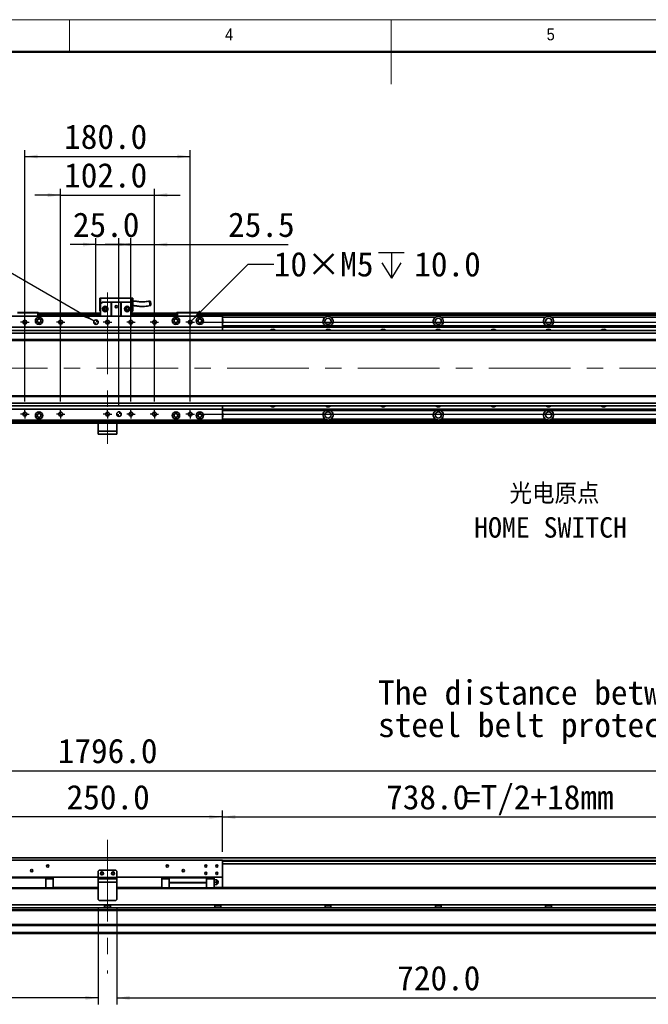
# Model space of a CAD drawing. Header units: millimetres. Extents: x 35 to 2905, y 35 to 2044.
# Tile 4 of 6: x 1066 to 1750, y 972 to 2044. Entities that reach past the tile are written whole.
import ezdxf

# ---------------------------------------------------------------- set-up
doc = ezdxf.new("R2010")
doc.units = ezdxf.units.MM
doc.header["$LTSCALE"] = 7
doc.linetypes.add('CENTERX2', pattern=[20.32, 12.7, -2.54, 2.54, -2.54])
doc.layers.add('黑色实线', color=7, linetype='Continuous')
doc.styles.add('SLDTEXTSTYLE1', font='Gothic.ttf', dxfattribs={"width": 0.913})
doc.styles.add('SLDTEXTSTYLE8', font='txt')
doc.styles.add('SLDTEXTSTYLE9', font='txt', dxfattribs={"bigfont": 'bigfont'})
doc.dimstyles.new('SLDDIMSTYLE0', dxfattribs={"dimtxt": 26.6, "dimasz": 14, "dimexe": 0, "dimexo": 0.0625, "dimgap": 6.65, "dimtad": 2, "dimdec": 1, "dimrnd": 1e-09, "dimzin": 4, "dimdsep": 46, "dimtxsty": 'SLDTEXTSTYLE8', "dimsah": 1, "dimcen": 0.09, "dimadec": 0, "dimazin": 1, "dimtfac": 1, "dimtdec": 1, "dimtmove": 0, "dimatfit": 0, "dimfxl": 0, "dimfrac": 2, "dimtolj": 1, "dimtzin": 12, "dimarcsym": 0})
doc.dimstyles.new('SLDDIMSTYLE1', dxfattribs={"dimtxt": 26.6, "dimasz": 14, "dimexe": 0, "dimexo": 0.0625, "dimgap": 6.65, "dimtad": 2, "dimdec": 1, "dimrnd": 1e-09, "dimzin": 12, "dimdsep": 46, "dimtxsty": 'SLDTEXTSTYLE8', "dimsah": 1, "dimcen": 0.09, "dimadec": 0, "dimazin": 3, "dimtfac": 1, "dimtdec": 1, "dimtmove": 0, "dimatfit": 0, "dimfxl": 0, "dimfrac": 2, "dimtolj": 1, "dimtzin": 12, "dimarcsym": 0})
doc.dimstyles.new('SLDDIMSTYLE3', dxfattribs={"dimtxt": 26.6, "dimasz": 14, "dimexe": 0, "dimexo": 0.0625, "dimgap": 6.65, "dimtad": 0, "dimtih": 1, "dimtoh": 1, "dimdec": 1, "dimrnd": 1e-09, "dimzin": 4, "dimdsep": 46, "dimtxsty": 'SLDTEXTSTYLE8', "dimsah": 1, "dimcen": 0, "dimadec": 0, "dimazin": 1, "dimtfac": 1, "dimtdec": 1, "dimtofl": 0, "dimtmove": 0, "dimatfit": 3, "dimfxl": 0, "dimfrac": 2, "dimtolj": 1, "dimtzin": 12, "dimarcsym": 0})
doc.dimstyles.new('SLDDIMSTYLE4', dxfattribs={"dimtxt": 26.6, "dimasz": 14, "dimexe": 0, "dimexo": 0.0625, "dimgap": 6.65, "dimtad": 0, "dimtih": 1, "dimtoh": 1, "dimdec": 1, "dimrnd": 1e-09, "dimzin": 12, "dimdsep": 46, "dimtxsty": 'SLDTEXTSTYLE8', "dimsah": 1, "dimcen": 0, "dimadec": 0, "dimazin": 3, "dimtfac": 1, "dimtdec": 1, "dimtofl": 0, "dimtmove": 0, "dimatfit": 3, "dimfxl": 0, "dimfrac": 2, "dimtolj": 1, "dimtzin": 12, "dimarcsym": 0})
doc.dimstyles.new('SLDDIMSTYLE5', dxfattribs={"dimtxt": 26.6, "dimasz": 14, "dimexe": 0, "dimexo": 0.0625, "dimgap": 6.65, "dimtad": 2, "dimdec": 1, "dimrnd": 1e-09, "dimzin": 4, "dimdsep": 46, "dimtxsty": 'SLDTEXTSTYLE8', "dimsah": 1, "dimcen": 0.09, "dimadec": 0, "dimazin": 1, "dimtfac": 1, "dimtdec": 1, "dimtofl": 0, "dimtmove": 0, "dimatfit": 3, "dimfxl": 0, "dimfrac": 2, "dimtolj": 1, "dimtzin": 12, "dimarcsym": 0})

# ---------------------------------------------------------------- blocks, each defined once
blk = doc.blocks.new('SW_NOTE_4')
at = {"layer": '黑色实线', "color": 0, "char_height": 26.6, "attachment_point": 1, "style": 'SLDTEXTSTYLE8'}
for s, insert in [('The distance between the load plate and the ', (-813.2, 48.9)), ('steel belt protection belt shall be greater than 4mm', (-813.2, 13.7))]:
    blk.add_mtext(s, dxfattribs=dict(at, insert=insert))
blk = doc.blocks.new('_D_7')
at = {"layer": '黑色实线'}
for p, q in [((2129.2, 1714.8), (2129.2, 1742.8)), ((1260.1, 1714.8), (2136.2, 1714.8)), ((2129.2, 1714.8), (2129.2, 1614.8)), ((1260.1, 1614.8), (2136.2, 1614.8)), ((2129.2, 1614.8), (2129.2, 1586.8))]:
    blk.add_line(p, q, dxfattribs=at)
for points in [[(2129.2, 1714.8), (2131.3, 1728.8), (2127.1, 1728.8)], [(2129.2, 1614.8), (2127.1, 1600.8), (2131.3, 1600.8)]]:
    blk.add_solid(points, dxfattribs=at)
at = {"layer": '黑色实线', "insert": (2094.3, 1619.8), "char_height": 26.6, "attachment_point": 1, "rotation": 90, "style": 'SLDTEXTSTYLE8'}
blk.add_mtext('100.0', dxfattribs=at)
blk = doc.blocks.new('SW_SYMBOL_HOLE_DEPTH')
at = {"layer": '黑色实线', "color": 0}
for p, q in [((0, 6125), (5600, 6125)), ((2800, 6125), (2800, 525)), ((700, 3885), (2800, 525)), ((4900, 3885), (2800, 525))]:
    blk.add_line(p, q, dxfattribs=at)
blk = doc.blocks.new('_D_8')
at = {"layer": '黑色实线'}
for p, q in [((1039.7, 1777.8), (1011.7, 1777.8)), ((1146.6, 1716), (1039.7, 1777.8))]:
    blk.add_line(p, q, dxfattribs=at)
blk.add_solid([(1146.6, 1716), (1135.5, 1724.9), (1133.4, 1721.2)], dxfattribs=at)
at = {"layer": '黑色实线', "xscale": 0.004985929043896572, "yscale": 0.004985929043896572, "zscale": 0.004985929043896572}
blk.add_blockref('SW_SYMBOL_HOLE_DEPTH', (926.4, 1760), dxfattribs=at)
at = {"layer": '黑色实线', "char_height": 26.6, "attachment_point": 1, "style": 'SLDTEXTSTYLE8'}
for s, insert in [('2×', (750.9, 1791)), ('%%c', (794.4, 1790.8)), ('5.0', (835.5, 1791)), ('H7', (881.8, 1791)), ('7.0', (965.3, 1791))]:
    blk.add_mtext(s, dxfattribs=dict(at, insert=insert))
blk = doc.blocks.new('_D_9')
at = {"layer": '黑色实线'}
for p, q in [((1252.7, 1716.3), (1314.2, 1777.8)), ((1314.2, 1777.8), (1342.2, 1777.8))]:
    blk.add_line(p, q, dxfattribs=at)
blk.add_solid([(1252.7, 1716.3), (1264.1, 1724.7), (1261.1, 1727.7)], dxfattribs=at)
at = {"layer": '黑色实线', "xscale": 0.004985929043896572, "yscale": 0.004985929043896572, "zscale": 0.004985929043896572}
blk.add_blockref('SW_SYMBOL_HOLE_DEPTH', (1456.2, 1760.2), dxfattribs=at)
at = {"layer": '黑色实线', "char_height": 26.6, "attachment_point": 1, "style": 'SLDTEXTSTYLE8'}
for s, insert in [('10×M5', (1342.2, 1791.2)), ('10.0', (1495.1, 1791.2))]:
    blk.add_mtext(s, dxfattribs=dict(at, insert=insert))
blk = doc.blocks.new('_D_10')
at = {"layer": '黑色实线'}
for p, q in [((1148.7, 1723.7), (1148.7, 1806.3)), ((1173.7, 1623.7), (1173.7, 1806.3)), ((1148.7, 1799.3), (1120.7, 1799.3)), ((1148.7, 1799.3), (1173.7, 1799.3)), ((1173.7, 1799.3), (1201.7, 1799.3))]:
    blk.add_line(p, q, dxfattribs=at)
for points in [[(1148.7, 1799.3), (1134.7, 1801.4), (1134.7, 1797.2)], [(1173.7, 1799.3), (1187.7, 1797.2), (1187.7, 1801.4)]]:
    blk.add_solid(points, dxfattribs=at)
at = {"layer": '黑色实线', "insert": (1123.6, 1834.2), "char_height": 26.6, "attachment_point": 1, "style": 'SLDTEXTSTYLE8'}
blk.add_mtext('25.0', dxfattribs=at)
blk = doc.blocks.new('_D_11')
at = {"layer": '黑色实线'}
for p, q in [((1110.2, 1628.3), (1110.2, 1860.1)), ((1212.2, 1628.3), (1212.2, 1860.1)), ((1110.2, 1853.1), (1082.2, 1853.1)), ((1110.2, 1853.1), (1212.2, 1853.1)), ((1212.2, 1853.1), (1240.2, 1853.1))]:
    blk.add_line(p, q, dxfattribs=at)
for points in [[(1110.2, 1853.1), (1096.2, 1855.2), (1096.2, 1851)], [(1212.2, 1853.1), (1226.2, 1851), (1226.2, 1855.2)]]:
    blk.add_solid(points, dxfattribs=at)
at = {"layer": '黑色实线', "insert": (1114, 1888), "char_height": 26.6, "attachment_point": 1, "style": 'SLDTEXTSTYLE8'}
blk.add_mtext('102.0', dxfattribs=at)
blk = doc.blocks.new('_D_12')
at = {"layer": '黑色实线'}
for p, q in [((1071.2, 1628.3), (1071.2, 1902.1)), ((1251.2, 1628.3), (1251.2, 1902.1)), ((1071.2, 1895.1), (1251.2, 1895.1))]:
    blk.add_line(p, q, dxfattribs=at)
for points in [[(1071.2, 1895.1), (1085.2, 1893), (1085.2, 1897.2)], [(1251.2, 1895.1), (1237.2, 1897.2), (1237.2, 1893)]]:
    blk.add_solid(points, dxfattribs=at)
at = {"layer": '黑色实线', "insert": (1114, 1930), "char_height": 26.6, "attachment_point": 1, "style": 'SLDTEXTSTYLE8'}
blk.add_mtext('180.0', dxfattribs=at)
blk = doc.blocks.new('_D_13')
at = {"layer": '黑色实线'}
for p, q in [((1186.7, 1628.3), (1186.7, 1806.3)), ((1212.2, 1628.3), (1212.2, 1806.3)), ((1186.7, 1799.3), (1158.7, 1799.3)), ((1186.7, 1799.3), (1212.2, 1799.3)), ((1212.2, 1799.3), (1358, 1799.3))]:
    blk.add_line(p, q, dxfattribs=at)
for points in [[(1186.7, 1799.3), (1172.7, 1801.4), (1172.7, 1797.2)], [(1212.2, 1799.3), (1226.2, 1797.2), (1226.2, 1801.4)]]:
    blk.add_solid(points, dxfattribs=at)
at = {"layer": '黑色实线', "insert": (1292.5, 1834.2), "char_height": 26.6, "attachment_point": 1, "style": 'SLDTEXTSTYLE8'}
blk.add_mtext('25.5', dxfattribs=at)
blk = doc.blocks.new('SW_NOTE_5')
at = {"layer": '黑色实线', "color": 0, "attachment_point": 2}
for s, insert, char_height, style in [('光电原点', (-116.5, 44), 22.23, 'SLDTEXTSTYLE9'), ('HOME SWITCH', (-120.8, 7.3), 22.225, 'SLDTEXTSTYLE8')]:
    blk.add_mtext(s, dxfattribs=dict(at, insert=insert, char_height=char_height, style=style))
blk = doc.blocks.new('SW_CENTERMARKSYMBOL_0')
at = {"layer": '黑色实线', "color": 0}
for p, q in [((-2.54, 0), (-4.64, 0)), ((0, 0), (-2.54, 0)), ((0, 2.54), (0, 4.64)), ((0, 0), (0, 2.54)), ((0, 0), (0, -2.54)), ((0, 0), (2.54, 0)), ((2.54, 0), (4.64, 0)), ((0, -2.54), (0, -4.64))]:
    blk.add_line(p, q, dxfattribs=at)
blk = doc.blocks.new('SW_CENTERMARKSYMBOL_1')
at = {"layer": '黑色实线', "color": 0}
for p, q in [((-2.54, 0), (-4.64, 0)), ((0, 0), (-2.54, 0)), ((0, 2.54), (0, 4.64)), ((0, 0), (0, 2.54)), ((0, 0), (0, -2.54)), ((0, 0), (2.54, 0)), ((2.54, 0), (4.64, 0)), ((0, -2.54), (0, -4.64))]:
    blk.add_line(p, q, dxfattribs=at)
blk = doc.blocks.new('SW_CENTERMARKSYMBOL_2')
at = {"layer": '黑色实线', "color": 0}
for p, q in [((-2.54, 0), (-4.64, 0)), ((0, 0), (-2.54, 0)), ((0, 2.54), (0, 4.64)), ((0, 0), (0, 2.54)), ((0, 0), (0, -2.54)), ((0, 0), (2.54, 0)), ((2.54, 0), (4.64, 0)), ((0, -2.54), (0, -4.64))]:
    blk.add_line(p, q, dxfattribs=at)
blk = doc.blocks.new('SW_CENTERMARKSYMBOL_3')
at = {"layer": '黑色实线', "color": 0}
for p, q in [((-2.54, 0), (-4.64, 0)), ((0, 0), (-2.54, 0)), ((0, 2.54), (0, 4.64)), ((0, 0), (0, 2.54)), ((0, 0), (0, -2.54)), ((0, 0), (2.54, 0)), ((2.54, 0), (4.64, 0)), ((0, -2.54), (0, -4.64))]:
    blk.add_line(p, q, dxfattribs=at)
blk = doc.blocks.new('SW_CENTERMARKSYMBOL_4')
at = {"layer": '黑色实线', "color": 0}
for p, q in [((-2.54, 0), (-4.64, 0)), ((0, 0), (-2.54, 0)), ((0, 2.54), (0, 4.64)), ((0, 0), (0, 2.54)), ((0, 0), (0, -2.54)), ((0, 0), (2.54, 0)), ((2.54, 0), (4.64, 0)), ((0, -2.54), (0, -4.64))]:
    blk.add_line(p, q, dxfattribs=at)
blk = doc.blocks.new('SW_CENTERMARKSYMBOL_5')
at = {"layer": '黑色实线', "color": 0}
for p, q in [((-2.54, 0), (-4.64, 0)), ((0, 0), (-2.54, 0)), ((0, 2.54), (0, 4.64)), ((0, 0), (0, 2.54)), ((0, 0), (0, -2.54)), ((0, 0), (2.54, 0)), ((2.54, 0), (4.64, 0)), ((0, -2.54), (0, -4.64))]:
    blk.add_line(p, q, dxfattribs=at)
blk = doc.blocks.new('SW_CENTERMARKSYMBOL_6')
at = {"layer": '黑色实线', "color": 0}
for p, q in [((-2.54, 0), (-4.64, 0)), ((0, 0), (-2.54, 0)), ((0, 2.54), (0, 4.64)), ((0, 0), (0, 2.54)), ((0, 0), (0, -2.54)), ((0, 0), (2.54, 0)), ((2.54, 0), (4.64, 0)), ((0, -2.54), (0, -4.64))]:
    blk.add_line(p, q, dxfattribs=at)
blk = doc.blocks.new('SW_CENTERMARKSYMBOL_7')
at = {"layer": '黑色实线', "color": 0}
for p, q in [((-2.54, 0), (-4.64, 0)), ((0, 0), (-2.54, 0)), ((0, 2.54), (0, 4.64)), ((0, 0), (0, 2.54)), ((0, 0), (0, -2.54)), ((0, 0), (2.54, 0)), ((2.54, 0), (4.64, 0)), ((0, -2.54), (0, -4.64))]:
    blk.add_line(p, q, dxfattribs=at)
blk = doc.blocks.new('SW_CENTERMARKSYMBOL_8')
at = {"layer": '黑色实线', "color": 0}
for p, q in [((-2.54, 0), (-4.64, 0)), ((0, 0), (-2.54, 0)), ((0, 2.54), (0, 4.64)), ((0, 0), (0, 2.54)), ((0, 0), (0, -2.54)), ((0, 0), (2.54, 0)), ((2.54, 0), (4.64, 0)), ((0, -2.54), (0, -4.64))]:
    blk.add_line(p, q, dxfattribs=at)
blk = doc.blocks.new('SW_CENTERMARKSYMBOL_9')
at = {"layer": '黑色实线', "color": 0}
for p, q in [((-2.54, 0), (-4.64, 0)), ((0, 0), (-2.54, 0)), ((0, 2.54), (0, 4.64)), ((0, 0), (0, 2.54)), ((0, 0), (0, -2.54)), ((0, 0), (2.54, 0)), ((2.54, 0), (4.64, 0)), ((0, -2.54), (0, -4.64))]:
    blk.add_line(p, q, dxfattribs=at)
blk = doc.blocks.new('SW_CENTERMARKSYMBOL_10')
at = {"layer": '黑色实线', "color": 0}
for p, q in [((-2.54, 0), (-4.64, 0)), ((0, 0), (-2.54, 0)), ((0, 2.54), (0, 4.64)), ((0, 0), (0, 2.54)), ((0, 0), (0, -2.54)), ((0, 0), (2.54, 0)), ((2.54, 0), (4.64, 0)), ((0, -2.54), (0, -4.64))]:
    blk.add_line(p, q, dxfattribs=at)
blk = doc.blocks.new('SW_CENTERMARKSYMBOL_11')
at = {"layer": '黑色实线', "color": 0}
for p, q in [((-2.54, 0), (-4.64, 0)), ((0, 0), (-2.54, 0)), ((0, 2.54), (0, 4.64)), ((0, 0), (0, 2.54)), ((0, 0), (0, -2.54)), ((0, 0), (2.54, 0)), ((2.54, 0), (4.64, 0)), ((0, -2.54), (0, -4.64))]:
    blk.add_line(p, q, dxfattribs=at)
blk = doc.blocks.new('SW_DOWELSYMBOL_0')
at = {"linetype": 'Continuous', "lineweight": 18}
h = blk.add_hatch(color=0, dxfattribs=at)
edge = h.paths.add_edge_path(flags=0)
edge.add_arc((0, 0), 2.5, 180, 270)
edge.add_line((0, -2.5), (0, 0))
edge.add_line((0, 0), (-2.5, 0))
h = blk.add_hatch(color=0, dxfattribs=at)
edge = h.paths.add_edge_path(flags=0)
edge.add_arc((0, 0), 2.5, 0, 90)
edge.add_line((0, 2.5), (0, 0))
edge.add_line((0, 0), (2.5, 0))
at = {"layer": '黑色实线', "color": 0}
blk.add_circle((0, 0), 2.5, dxfattribs=at)
blk = doc.blocks.new('SW_DOWELSYMBOL_1')
at = {"linetype": 'Continuous', "lineweight": 18}
h = blk.add_hatch(color=0, dxfattribs=at)
edge = h.paths.add_edge_path(flags=0)
edge.add_arc((0, 0), 2.5, 180, 270)
edge.add_line((0, -2.5), (0, 0))
edge.add_line((0, 0), (-2.5, 0))
h = blk.add_hatch(color=0, dxfattribs=at)
edge = h.paths.add_edge_path(flags=0)
edge.add_arc((0, 0), 2.5, 0, 90)
edge.add_line((0, 2.5), (0, 0))
edge.add_line((0, 0), (2.5, 0))
at = {"layer": '黑色实线', "color": 0}
blk.add_circle((0, 0), 2.5, dxfattribs=at)
blk = doc.blocks.new('_D_14')
at = {"layer": '黑色实线'}
for p, q in [((263.2, 1115.8), (263.2, 1233.6)), ((2059.2, 1115.8), (2059.2, 1233.6)), ((263.2, 1226.6), (2059.2, 1226.6))]:
    blk.add_line(p, q, dxfattribs=at)
for points in [[(263.2, 1226.6), (277.2, 1224.5), (277.2, 1228.7)], [(2059.2, 1226.6), (2045.2, 1228.7), (2045.2, 1224.5)]]:
    blk.add_solid(points, dxfattribs=at)
at = {"layer": '黑色实线', "insert": (1107.1, 1261.5), "char_height": 26.6, "attachment_point": 1, "style": 'SLDTEXTSTYLE8'}
blk.add_mtext('1796.0', dxfattribs=at)
blk = doc.blocks.new('_D_16')
at = {"layer": '黑色实线'}
for p, q in [((1036.2, 1138.3), (1036.2, 1183.3)), ((1286.2, 1138.3), (1286.2, 1183.3)), ((1286.2, 1176.3), (1036.2, 1176.3))]:
    blk.add_line(p, q, dxfattribs=at)
for points in [[(1036.2, 1176.3), (1050.2, 1174.2), (1050.2, 1178.4)], [(1286.2, 1176.3), (1272.2, 1178.4), (1272.2, 1174.2)]]:
    blk.add_solid(points, dxfattribs=at)
at = {"layer": '黑色实线', "insert": (1116.7, 1211.2), "char_height": 26.6, "attachment_point": 1, "style": 'SLDTEXTSTYLE8'}
blk.add_mtext('250.0', dxfattribs=at)
blk = doc.blocks.new('_D_17')
at = {"layer": '黑色实线'}
for p, q in [((1286.2, 1138.3), (1286.2, 1183.3)), ((2024.2, 1131.5), (2024.2, 1183.3)), ((1286.2, 1176.3), (2024.2, 1176.3))]:
    blk.add_line(p, q, dxfattribs=at)
for points in [[(1286.2, 1176.3), (1300.2, 1174.2), (1300.2, 1178.4)], [(2024.2, 1176.3), (2010.2, 1178.4), (2010.2, 1174.2)]]:
    blk.add_solid(points, dxfattribs=at)
at = {"layer": '黑色实线', "char_height": 26.6, "attachment_point": 1, "style": 'SLDTEXTSTYLE8'}
for s, insert in [('738.0', (1464.5, 1211.2)), ('=T/2+18mm', (1549.2, 1211.2))]:
    blk.add_mtext(s, dxfattribs=dict(at, insert=insert))
blk = doc.blocks.new('_D_18')
at = {"layer": '黑色实线'}
for p, q in [((1171.2, 1077.6), (1171.2, 972.4)), ((1891.2, 1069.8), (1891.2, 972.4)), ((1171.2, 979.4), (1891.2, 979.4))]:
    blk.add_line(p, q, dxfattribs=at)
for points in [[(1171.2, 979.4), (1185.2, 977.3), (1185.2, 981.5)], [(1891.2, 979.4), (1877.2, 981.5), (1877.2, 977.3)]]:
    blk.add_solid(points, dxfattribs=at)
at = {"layer": '黑色实线', "insert": (1476.5, 1014.3), "char_height": 26.6, "attachment_point": 1, "style": 'SLDTEXTSTYLE8'}
blk.add_mtext('720.0', dxfattribs=at)
blk = doc.blocks.new('_D_19')
at = {"layer": '黑色实线'}
for p, q in [((1151.2, 1077.6), (1151.2, 972.4)), ((431.2, 1069.8), (431.2, 972.4)), ((1151.2, 979.4), (431.2, 979.4))]:
    blk.add_line(p, q, dxfattribs=at)
for points in [[(431.2, 979.4), (445.2, 977.3), (445.2, 981.5)], [(1151.2, 979.4), (1137.2, 981.5), (1137.2, 977.3)]]:
    blk.add_solid(points, dxfattribs=at)
at = {"layer": '黑色实线', "insert": (729.7, 1014.3), "char_height": 26.6, "attachment_point": 1, "style": 'SLDTEXTSTYLE8'}
blk.add_mtext('720.0', dxfattribs=at)

msp = doc.modelspace()

# ---------------------------------------------------------------- linework, layer by layer
at = {"color": 7, "linetype": 'Continuous', "lineweight": 18}
for p, q in [((2905, 2044), (35, 2044)), ((1120, 2009), (1120, 2044)), ((1470, 2044), (1470, 1974)), ((70, 2009), (2870, 2009))]:
    msp.add_line(p, q, dxfattribs=at)
at = {"color": 7, "linetype": 'Continuous', "lineweight": 50}
msp.add_line((2870, 2009), (70, 2009), dxfattribs=at)
at = {"color": 7, "linetype": 'Continuous', "lineweight": 35}
for p, q in [((1152.73, 1741.09), (1153.73, 1741.09)), ((1152.73, 1741.09), (1152.73, 1726.69)), ((1153.73, 1734.69), (1153.73, 1741.09)), ((1153.73, 1741.09), (1187.73, 1741.09)), ((1155.73, 1736.69), (1153.73, 1734.69)), ((1155.73, 1736.69), (1165.23, 1736.69)), ((1165.23, 1721.29), (1165.23, 1736.69)), ((1165.23, 1736.69), (1165.73, 1736.69)), ((1165.73, 1736.69), (1165.73, 1721.29)), ((1175.73, 1736.69), (1165.73, 1736.69)), ((1175.73, 1721.29), (1175.73, 1736.69)), ((1175.73, 1736.69), (1176.23, 1736.69)), ((1176.23, 1736.69), (1176.23, 1721.29)), ((1176.23, 1736.69), (1185.73, 1736.69)), ((1187.73, 1734.69), (1185.73, 1736.69)), ((1187.73, 1741.09), (1188.73, 1741.09)), ((1187.73, 1741.09), (1187.73, 1734.69)), ((1188.73, 1726.69), (1188.73, 1741.09)), ((1063.35, 1725.29), (1085.1, 1725.29)), ((1085.23, 1724.99), (1085.1, 1725.29)), ((1085.1, 1725.29), (1085.93, 1725.29)), ((1085.93, 1725.29), (1086.23, 1724.99)), ((1152.73, 1726.69), (1153.73, 1726.69)), ((1153.73, 1734.69), (1153.73, 1721.29)), ((1187.73, 1734.69), (1187.73, 1721.29)), ((1187.73, 1726.69), (1188.73, 1726.69)), ((1236.23, 1724.99), (1236.53, 1725.29)), ((1236.53, 1725.29), (1237.35, 1725.29)), ((1237.23, 1724.99), (1237.35, 1725.29)), ((1237.35, 1725.29), (1259.1, 1725.29)), ((1259.23, 1724.99), (1259.1, 1725.29)), ((1259.1, 1725.29), (1259.93, 1725.29)), ((1259.93, 1725.29), (1260.23, 1724.99)), ((1286.23, 1721.29), (1036.23, 1721.29)), ((1085.23, 1724.99), (1063.23, 1724.99)), ((1085.23, 1721.29), (1085.23, 1724.99)), ((1086.23, 1724.99), (1085.23, 1724.99)), ((1086.23, 1724.99), (1086.23, 1721.29)), ((1153.73, 1724.79), (1086.23, 1724.79)), ((1086.23, 1724.59), (1153.73, 1724.59)), ((1086.23, 1724.39), (1153.73, 1724.39)), ((1153.73, 1724.29), (1086.23, 1724.29)), ((1153.73, 1722.28), (1086.23, 1722.28)), ((1236.23, 1724.79), (1187.73, 1724.79)), ((1187.73, 1724.59), (1236.23, 1724.59)), ((1187.73, 1724.39), (1236.23, 1724.39)), ((1236.23, 1724.29), (1187.73, 1724.29)), ((1236.23, 1722.28), (1187.73, 1722.28)), ((1236.23, 1721.29), (1236.23, 1724.99)), ((1237.23, 1724.99), (1236.23, 1724.99)), ((1259.23, 1724.99), (1237.23, 1724.99)), ((1237.23, 1724.99), (1237.23, 1721.29)), ((1259.23, 1721.29), (1259.23, 1724.99)), ((1260.23, 1724.99), (1259.23, 1724.99)), ((1260.23, 1724.99), (1260.23, 1721.29)), ((2047.23, 1724.79), (1260.23, 1724.79)), ((1260.23, 1724.59), (1931.23, 1724.59)), ((1260.23, 1724.39), (1931.23, 1724.39)), ((2047.23, 1724.29), (1260.23, 1724.29)), ((2047.23, 1722.28), (1260.23, 1722.28)), ((1286.23, 1721.29), (1286.23, 1709.29)), ((1518.06, 1720.28), (1404.4, 1720.28)), ((1638.06, 1720.28), (1524.4, 1720.28)), ((1758.06, 1720.28), (1644.4, 1720.28)), ((2026.73, 1705.79), (295.73, 1705.79)), ((1286.23, 1709.29), (1036.23, 1709.29)), ((1286.23, 1710.78), (2041.23, 1710.78)), ((1286.23, 1710.49), (2041.23, 1710.49)), ((1286.23, 1709.59), (2041.23, 1709.59)), ((1286.23, 1709.3), (2041.23, 1709.3)), ((1286.23, 1709.29), (1286.23, 1705.79)), ((2026.73, 1702.79), (295.73, 1702.79)), ((2026.73, 1695.79), (295.73, 1695.79)), ((295.73, 1694.79), (2026.73, 1694.79)), ((2026.73, 1634.79), (295.73, 1634.79)), ((2026.73, 1633.79), (295.73, 1633.79)), ((2026.73, 1626.79), (295.73, 1626.79)), ((2026.73, 1623.79), (295.73, 1623.79)), ((1286.23, 1620.29), (1036.23, 1620.29)), ((1286.23, 1623.79), (1286.23, 1620.29)), ((1286.23, 1620.29), (1286.23, 1608.29)), ((1286.23, 1620.28), (2041.23, 1620.28)), ((1286.23, 1619.98), (2041.23, 1619.98)), ((1286.23, 1619.08), (2041.23, 1619.08)), ((1286.23, 1618.79), (2041.23, 1618.79)), ((1286.23, 1608.29), (1036.23, 1608.29)), ((1151.23, 1606.29), (1151.23, 1608.29)), ((1152.23, 1608.29), (1152.23, 1606.29)), ((1170.23, 1606.29), (1170.23, 1608.29)), ((1171.23, 1608.29), (1171.23, 1606.29)), ((1518.06, 1609.29), (1404.4, 1609.29)), ((1638.06, 1609.29), (1524.4, 1609.29)), ((1758.06, 1609.29), (1644.4, 1609.29)), ((1151.23, 1607.29), (275.23, 1607.29)), ((1151.23, 1604.79), (275.23, 1604.79)), ((1152.23, 1606.29), (1151.23, 1606.29)), ((1151.23, 1604.79), (1151.23, 1606.29)), ((1171.23, 1604.79), (1151.23, 1604.79)), ((1151.23, 1604.79), (1151.23, 1596.29)), ((1170.23, 1606.29), (1152.23, 1606.29)), ((1171.23, 1606.29), (1170.23, 1606.29)), ((2047.23, 1607.29), (1171.23, 1607.29)), ((1171.23, 1606.29), (1171.23, 1604.79)), ((1171.23, 1604.79), (1171.23, 1596.29)), ((2047.23, 1604.79), (1171.23, 1604.79)), ((1151.23, 1596.29), (1171.23, 1596.29)), ((1151.23, 1592.79), (1151.23, 1596.29)), ((1171.23, 1592.79), (1151.23, 1592.79)), ((1171.23, 1596.29), (1171.23, 1592.79)), ((2026.73, 1131.79), (295.73, 1131.79)), ((1286.23, 1129.44), (1036.23, 1129.44)), ((1286.23, 1129.44), (1286.23, 1110.94)), ((2026.73, 1125.29), (1286.23, 1125.29)), ((1152.23, 1118.44), (1151.23, 1117.44)), ((1151.23, 1117.44), (1151.23, 1110.44)), ((1170.23, 1118.44), (1152.23, 1118.44)), ((1171.23, 1117.44), (1170.23, 1118.44)), ((1171.23, 1117.44), (1171.23, 1110.44)), ((1151.23, 1110.94), (1036.23, 1110.94)), ((1053.48, 1109.94), (1093.98, 1109.94)), ((1093.98, 1109.94), (1093.98, 1110.94)), ((1093.98, 1109.94), (1093.98, 1099.38)), ((1102.23, 1109.84), (1093.98, 1109.84)), ((1093.98, 1108.89), (1102.23, 1108.89)), ((1102.23, 1108.89), (1102.23, 1109.84)), ((1102.23, 1108.89), (1102.23, 1099.38)), ((1151.23, 1110.44), (1171.23, 1110.44)), ((1151.23, 1108.94), (1151.23, 1110.44)), ((1151.23, 1105.44), (1151.23, 1108.94)), ((1151.23, 1108.94), (1171.23, 1108.94)), ((1171.23, 1105.44), (1151.23, 1105.44)), ((1151.23, 1105.44), (1151.23, 1086.44)), ((1286.23, 1110.94), (1171.23, 1110.94)), ((1171.23, 1110.44), (1171.23, 1108.94)), ((1171.23, 1108.94), (1171.23, 1105.44)), ((1171.23, 1105.44), (1171.23, 1086.44)), ((1220.23, 1109.84), (1220.23, 1108.89)), ((1228.48, 1109.84), (1220.23, 1109.84)), ((1228.48, 1108.89), (1220.23, 1108.89)), ((1220.23, 1108.89), (1220.23, 1099.38)), ((1228.48, 1110.94), (1228.48, 1109.94)), ((1268.98, 1109.94), (1228.48, 1109.94)), ((1228.48, 1109.94), (1228.48, 1104.94)), ((1228.48, 1104.94), (1268.98, 1104.94)), ((1228.48, 1104.94), (1228.48, 1104.64)), ((1268.98, 1104.64), (1228.48, 1104.64)), ((1228.48, 1104.64), (1228.48, 1099.38)), ((1268.98, 1109.94), (1268.98, 1110.94)), ((1268.98, 1109.94), (1268.98, 1104.94)), ((1277.23, 1109.84), (1268.98, 1109.84)), ((1277.23, 1108.89), (1268.98, 1108.89)), ((1268.98, 1104.64), (1268.98, 1104.94)), ((1268.98, 1104.64), (1268.98, 1099.38)), ((1277.23, 1108.89), (1277.23, 1109.84)), ((1277.23, 1099.38), (1277.23, 1108.89)), ((1277.23, 1107.94), (1279.55, 1107.94)), ((1277.23, 1105.44), (1279.55, 1105.44)), ((1286.23, 1110.94), (1286.23, 1099.44)), ((1151.23, 1099.38), (275.23, 1099.38)), ((1102.23, 1099.44), (1151.23, 1099.44)), ((1171.23, 1099.44), (1220.23, 1099.44)), ((2047.23, 1099.38), (1171.23, 1099.38)), ((1279.55, 1102.94), (1277.23, 1102.94)), ((1277.23, 1099.44), (2041.23, 1099.44)), ((1151.23, 1086.44), (1152.23, 1085.44)), ((1170.23, 1085.44), (1152.23, 1085.44)), ((1170.23, 1085.44), (1171.23, 1086.44)), ((1844.99, 1074.38), (477.47, 1074.38)), ((1844.23, 1080.84), (478.23, 1080.84)), ((1844.23, 1077.44), (478.23, 1077.44)), ((1158.06, 1080.84), (1158.06, 1077.44)), ((1164.4, 1079.44), (1158.06, 1079.44)), ((1164.4, 1077.44), (1164.4, 1080.84)), ((1278.06, 1080.84), (1278.06, 1077.44)), ((1284.4, 1079.44), (1278.06, 1079.44)), ((1284.4, 1077.44), (1284.4, 1080.84)), ((1398.06, 1080.84), (1398.06, 1077.44)), ((1404.4, 1079.44), (1398.06, 1079.44)), ((1404.4, 1077.44), (1404.4, 1080.84)), ((1518.06, 1080.84), (1518.06, 1077.44)), ((1524.4, 1079.44), (1518.06, 1079.44)), ((1524.4, 1077.44), (1524.4, 1080.84)), ((1638.06, 1080.84), (1638.06, 1077.44)), ((1644.4, 1079.44), (1638.06, 1079.44)), ((1644.4, 1077.44), (1644.4, 1080.84)), ((2047.23, 1059.38), (275.23, 1059.38)), ((2047.23, 1058.38), (275.23, 1058.38)), ((2047.23, 1050.44), (275.23, 1050.44)), ((2047.23, 1049.44), (275.23, 1049.44))]:
    msp.add_line(p, q, dxfattribs=at)
at = {"color": 8, "linetype": 'Continuous', "lineweight": 35}
for p, q in [((1153.73, 1723.79), (1086.23, 1723.79)), ((1236.23, 1723.79), (1187.73, 1723.79)), ((2047.23, 1723.79), (1260.23, 1723.79)), ((1398.06, 1720.28), (1286.23, 1720.28)), ((1398.06, 1609.29), (1286.23, 1609.29)), ((1151.23, 1605.79), (275.23, 1605.79)), ((2047.23, 1605.79), (1171.23, 1605.79)), ((2026.73, 1128.79), (1286.23, 1128.79)), ((2026.73, 1128.29), (1286.23, 1128.29)), ((1151.23, 1098.38), (275.23, 1098.38)), ((2047.23, 1098.38), (1171.23, 1098.38)), ((1844.23, 1075.38), (478.23, 1075.38))]:
    msp.add_line(p, q, dxfattribs=at)
at = {"color": 7, "linetype": 'Continuous', "lineweight": 35}
for centre, radius in [((1158.73, 1729.19), 3), ((1158.73, 1729.19), 1.7), ((1158.73, 1729.19), 1.6), ((1170.73, 1731.69), 1.25), ((1182.73, 1729.19), 3), ((1182.73, 1729.19), 1.7), ((1182.73, 1729.19), 1.6), ((1071.23, 1714.79), 2.1), ((1086.73, 1716.29), 4), ((1086.73, 1716.29), 2.25), ((1086.73, 1716.29), 2), ((1110.23, 1714.79), 2.1), ((1148.73, 1714.79), 2.5), ((1161.23, 1714.79), 2.1), ((1186.73, 1714.79), 2.1), ((1212.23, 1714.79), 2.1), ((1235.73, 1716.29), 4), ((1235.73, 1716.29), 2.25), ((1235.73, 1716.29), 2), ((1251.23, 1714.79), 2.1), ((1261.73, 1716.29), 4), ((1261.73, 1716.29), 2.25), ((1261.73, 1716.29), 2), ((1401.23, 1715.79), 3.3), ((1521.23, 1715.79), 3.3), ((1641.23, 1715.79), 3.3), ((1071.23, 1614.79), 2.1), ((1086.73, 1613.28), 4), ((1086.73, 1613.28), 2.25), ((1086.73, 1613.28), 2), ((1110.23, 1614.79), 2.1), ((1161.23, 1614.79), 2.1), ((1173.73, 1614.79), 2.5), ((1186.73, 1614.79), 2.1), ((1212.23, 1614.79), 2.1), ((1235.73, 1613.28), 4), ((1235.73, 1613.28), 2.25), ((1235.73, 1613.28), 2), ((1251.23, 1614.79), 2.1), ((1261.73, 1613.28), 4), ((1261.73, 1613.28), 2.25), ((1261.73, 1613.28), 2), ((1401.23, 1613.79), 3.3), ((1521.23, 1613.79), 3.3), ((1641.23, 1613.79), 3.3), ((1078.73, 1117.94), 1.25), ((1096.23, 1122.94), 1.25), ((1155.23, 1114.94), 1.7), ((1155.23, 1114.94), 1.25), ((1167.23, 1114.94), 1.7), ((1167.23, 1114.94), 1.25), ((1226.23, 1122.94), 1.25), ((1243.73, 1117.94), 1.25), ((1268.23, 1122.94), 1.25), ((1268.23, 1114.94), 1.25), ((1280.23, 1122.94), 1.25), ((1280.23, 1114.94), 1.25)]:
    msp.add_circle(centre, radius, dxfattribs=at)
for centre, radius, start, end in [((1281.23, 1715.79), 5.5, 335.38002, 24.61998), ((1401.23, 1715.79), 5.5, 125.18979, 245.50882), ((1401.23, 1715.79), 5.5, 294.49118, 54.81021), ((1521.23, 1715.79), 5.5, 125.18979, 245.50882), ((1521.23, 1715.79), 5.5, 294.49118, 54.81021), ((1641.23, 1715.79), 5.5, 125.18979, 245.50882), ((1641.23, 1715.79), 5.5, 294.49118, 54.81021), ((1341.23, 1703.28), 3.75, 41.91572, 138.08428), ((1401.23, 1703.28), 3.75, 41.91572, 138.08428), ((1461.23, 1703.28), 3.75, 41.91572, 138.08428), ((1521.23, 1703.28), 3.75, 41.91572, 138.08428), ((1581.23, 1703.28), 3.75, 41.91572, 138.08428), ((1641.23, 1703.28), 3.75, 41.91572, 138.08428), ((1701.23, 1703.28), 3.75, 41.91572, 138.08428), ((1341.23, 1626.29), 3.75, 221.91572, 318.08428), ((1401.23, 1613.79), 5.5, 114.49118, 234.81021), ((1401.23, 1626.29), 3.75, 221.91572, 318.08428), ((1401.23, 1613.79), 5.5, 305.18979, 65.50882), ((1461.23, 1626.29), 3.75, 221.91572, 318.08428), ((1521.23, 1613.79), 5.5, 114.49118, 234.81021), ((1521.23, 1626.29), 3.75, 221.91572, 318.08428), ((1521.23, 1613.79), 5.5, 305.18979, 65.50882), ((1581.23, 1626.29), 3.75, 221.91572, 318.08428), ((1641.23, 1613.79), 5.5, 114.49118, 234.81021), ((1641.23, 1626.29), 3.75, 221.91572, 318.08428), ((1641.23, 1613.79), 5.5, 305.18979, 65.50882), ((1701.23, 1626.29), 3.75, 221.91572, 318.08428), ((1281.23, 1613.79), 5.5, 335.38002, 24.61998), ((1278.73, 1105.44), 3, 4.42207, 56.61739), ((1278.73, 1105.44), 3, 303.36445, 355.55829), ((1281.63, 1105.44), 0.25, 0, 68.66881), ((1281.63, 1105.44), 0.25, 291.36622, 0)]:
    msp.add_arc(centre, radius, start, end, dxfattribs=at)
for points, knots in [([(1207.47, 1737.84), (1206.43, 1737.67), (1204.61, 1737.38), (1202.23, 1737.01), (1200.42, 1736.87), (1198.83, 1736.84), (1197.06, 1736.92), (1195.21, 1737.14), (1193.31, 1737.43), (1191.79, 1737.65), (1190.37, 1737.78), (1189.43, 1737.84), (1188.87, 1737.81), (1188.73, 1737.81)], [0, 0, 0, 0, 0.1728182, 0.3012056, 0.3945093, 0.4621949, 0.5502996, 0.6704394, 0.7542687, 0.8531303, 0.9124961, 0.9778851, 1, 1, 1, 1]), ([(1207.09, 1736.67), (1207.12, 1736.92), (1207.17, 1737.42), (1207.35, 1737.83), (1207.57, 1737.87), (1207.8, 1737.59), (1208.02, 1737.08), (1208.2, 1736.38), (1208.34, 1735.58), (1208.42, 1734.74), (1208.43, 1733.96), (1208.35, 1733.34), (1208.21, 1732.95), (1208.01, 1732.86), (1207.81, 1732.96), (1207.62, 1733.31), (1207.45, 1733.84), (1207.3, 1734.57), (1207.19, 1735.32), (1207.12, 1735.86), (1207.09, 1736.12), (1207.08, 1736.21), (1207.08, 1736.23), (1207.07, 1736.3), (1207.08, 1736.46), (1207.08, 1736.59), (1207.09, 1736.67)], [0, 0, 0, 0, 0.0648176, 0.1297787, 0.1897314, 0.2426183, 0.2944139, 0.346244, 0.3987243, 0.4522001, 0.5066015, 0.5614526, 0.6160514, 0.6697721, 0.7270695, 0.7653771, 0.8036908, 0.8589097, 0.9142288, 0.9495548, 0.9640008, 0.9648507, 0.9657588, 0.9687101, 0.9805281, 1, 1, 1, 1]), ([(1158.52, 1728.05), (1158.39, 1728.08), (1158.13, 1728.12), (1157.79, 1728.34), (1157.53, 1728.66), (1157.38, 1729.06), (1157.37, 1729.51), (1157.5, 1729.95), (1157.76, 1730.32), (1158.01, 1730.48), (1158.12, 1730.56)], [0, 0, 0, 0, 0.1153508, 0.2312449, 0.3517775, 0.4769996, 0.6065117, 0.7402351, 0.8783386, 1, 1, 1, 1]), ([(1158.73, 1728.04), (1158.73, 1728.04), (1158.85, 1728.04), (1159.09, 1728.07), (1159.41, 1728.23), (1159.66, 1728.48), (1159.83, 1728.79), (1159.9, 1729.14), (1159.86, 1729.49), (1159.71, 1729.82), (1159.48, 1730.08), (1159.18, 1730.26), (1158.83, 1730.35), (1158.48, 1730.33), (1158.15, 1730.2), (1157.87, 1729.98), (1157.67, 1729.68), (1157.57, 1729.34), (1157.58, 1728.99), (1157.69, 1728.65), (1157.9, 1728.37), (1158.18, 1728.15), (1158.4, 1728.09), (1158.52, 1728.05)], [0, 0, 0, 0, 0.0017236, 0.0516358, 0.1015576, 0.151469, 0.2013821, 0.2512957, 0.3012083, 0.3511191, 0.4010297, 0.450958, 0.500871, 0.5507739, 0.6006851, 0.6505984, 0.7005214, 0.750435, 0.8003453, 0.8502584, 0.9001758, 0.950091, 1, 1, 1, 1]), ([(1159.34, 1730.56), (1159.47, 1730.47), (1159.74, 1730.28), (1160, 1729.86), (1160.1, 1729.38), (1160.04, 1728.91), (1159.83, 1728.51), (1159.51, 1728.22), (1159.19, 1728.08), (1159, 1728.06), (1158.94, 1728.05)], [0, 0, 0, 0, 0.14077731, 0.28805282, 0.43042082, 0.56792235, 0.70057826, 0.82846263, 0.95155636, 1, 1, 1, 1]), ([(1182.6, 1728.05), (1182.54, 1728.05), (1182.35, 1728.06), (1182.03, 1728.17), (1181.68, 1728.44), (1181.45, 1728.83), (1181.35, 1729.29), (1181.43, 1729.77), (1181.67, 1730.21), (1181.94, 1730.45), (1182.1, 1730.55), (1182.12, 1730.56)], [0, 0, 0, 0, 0.0488316, 0.1680118, 0.2919265, 0.4205375, 0.5539567, 0.6921632, 0.8349345, 0.981933, 1, 1, 1, 1]), ([(1182.52, 1728.05), (1182.38, 1728.09), (1182.14, 1728.17), (1181.87, 1728.4), (1181.7, 1728.65), (1181.6, 1728.92), (1181.57, 1729.13), (1181.58, 1729.26), (1181.58, 1729.29), (1181.58, 1729.29), (1181.58, 1729.29), (1181.58, 1729.29), (1181.58, 1729.29), (1181.58, 1729.29)], [0, 0, 0, 0, 0.2369266, 0.4417089, 0.6142332, 0.7545031, 0.9380805, 0.9829688, 0.989787, 0.9952054, 0.9975506, 0.9997681, 1, 1, 1, 1]), ([(1182.94, 1728.05), (1183.08, 1728.08), (1183.36, 1728.13), (1183.71, 1728.38), (1183.96, 1728.73), (1184.09, 1729.14), (1184.08, 1729.57), (1183.94, 1729.97), (1183.69, 1730.32), (1183.45, 1730.48), (1183.34, 1730.56)], [0, 0, 0, 0, 0.1248136, 0.2498456, 0.3748662, 0.4998603, 0.6248447, 0.7498331, 0.8748247, 1, 1, 1, 1]), ([(1188.73, 1732.8), (1189.1, 1732.82), (1189.99, 1732.85), (1191.36, 1732.67), (1192.77, 1732.47), (1194.05, 1732.28), (1195.15, 1732.13), (1196.1, 1732.03), (1197.35, 1731.92), (1199.18, 1731.84), (1201.78, 1731.94), (1204.78, 1732.36), (1206.91, 1732.71), (1208.04, 1732.89)], [0, 0, 0, 0, 0.0561746, 0.1350518, 0.2093746, 0.2758339, 0.3326395, 0.3788403, 0.4216805, 0.5224896, 0.6560405, 0.8185906, 1, 1, 1, 1]), ([(1404.4, 1720.28), (1403.94, 1720.55), (1402.99, 1721.11), (1401.31, 1721.36), (1399.56, 1721.15), (1398.56, 1720.57), (1398.06, 1720.28)], [0, 0, 0, 0, 0.2356941, 0.4864639, 0.7448509, 1, 1, 1, 1]), ([(1524.4, 1720.28), (1523.94, 1720.55), (1522.99, 1721.11), (1521.31, 1721.36), (1519.56, 1721.15), (1518.56, 1720.57), (1518.06, 1720.28)], [0, 0, 0, 0, 0.2356941, 0.4864639, 0.7448509, 1, 1, 1, 1]), ([(1644.4, 1720.28), (1643.94, 1720.55), (1642.99, 1721.11), (1641.31, 1721.36), (1639.56, 1721.15), (1638.56, 1720.57), (1638.06, 1720.28)], [0, 0, 0, 0, 0.2356941, 0.4864639, 0.7448509, 1, 1, 1, 1]), ([(1398.06, 1609.29), (1398.52, 1609.02), (1399.47, 1608.46), (1401.15, 1608.21), (1402.89, 1608.42), (1403.9, 1609), (1404.4, 1609.29)], [0, 0, 0, 0, 0.2356941, 0.4864639, 0.7448509, 1, 1, 1, 1]), ([(1518.06, 1609.29), (1518.52, 1609.02), (1519.47, 1608.46), (1521.15, 1608.21), (1522.89, 1608.42), (1523.9, 1609), (1524.4, 1609.29)], [0, 0, 0, 0, 0.2356941, 0.4864639, 0.7448509, 1, 1, 1, 1]), ([(1638.06, 1609.29), (1638.52, 1609.02), (1639.47, 1608.46), (1641.15, 1608.21), (1642.89, 1608.42), (1643.9, 1609), (1644.4, 1609.29)], [0, 0, 0, 0, 0.2356941, 0.4864639, 0.7448509, 1, 1, 1, 1]), ([(1279.55, 1107.94), (1279.7, 1107.85), (1280.01, 1107.66), (1280.3, 1107.24), (1280.42, 1106.76), (1280.35, 1106.27), (1280.09, 1105.83), (1279.79, 1105.57), (1279.59, 1105.46), (1279.55, 1105.44)], [0, 0, 0, 0, 0.1597159, 0.3194203, 0.4791318, 0.6388419, 0.7985386, 0.9582657, 1, 1, 1, 1]), ([(1280.38, 1107.94), (1280.37, 1107.94), (1280.35, 1107.94), (1280.09, 1107.94), (1279.79, 1107.94), (1279.59, 1107.94), (1279.55, 1107.94)], [0, 0, 0, 0, 0.27592904, 0.59609759, 0.91632952, 1, 1, 1, 1]), ([(1279.55, 1105.44), (1279.7, 1105.35), (1280.01, 1105.16), (1280.3, 1104.74), (1280.42, 1104.26), (1280.35, 1103.77), (1280.09, 1103.33), (1279.79, 1103.07), (1279.59, 1102.96), (1279.55, 1102.94)], [0, 0, 0, 0, 0.15971594, 0.31942039, 0.47913248, 0.63884269, 0.79853889, 0.95826642, 1, 1, 1, 1]), ([(1281.72, 1105.21), (1281.72, 1105.21), (1281.72, 1105.22), (1281.72, 1105.26), (1281.72, 1105.32), (1281.72, 1105.39), (1281.72, 1105.47), (1281.72, 1105.55), (1281.72, 1105.61), (1281.72, 1105.66), (1281.72, 1105.67), (1281.72, 1105.68), (1281.72, 1105.68)], [0, 0, 0, 0, 0.1074339, 0.2148616, 0.3222907, 0.4297207, 0.5371504, 0.6445851, 0.7520172, 0.8594458, 0.9668743, 1, 1, 1, 1]), ([(1279.55, 1102.94), (1279.7, 1102.94), (1280.01, 1102.94), (1280.29, 1102.94), (1280.41, 1102.94), (1280.38, 1102.94), (1280.38, 1102.94)], [0, 0, 0, 0, 0.3188159, 0.63761, 0.9564167, 1, 1, 1, 1])]:
    msp.add_open_spline(points, degree=3, knots=knots, dxfattribs=at)
at = {"layer": '黑色实线', "linetype": 'CENTERX2', "lineweight": 18}
for p, q in [((1161.23, 1747.24), (1161.23, 1582.34)), ((2091.68, 1664.79), (230.78, 1664.79)), ((1161.23, 1151.39), (1161.23, 1005.79))]:
    msp.add_line(p, q, dxfattribs=at)

# ---------------------------------------------------------------- block references
at = {"layer": '黑色实线'}
for name, p in [('SW_CENTERMARKSYMBOL_0', (1071.23, 1714.79)), ('SW_CENTERMARKSYMBOL_1', (1110.23, 1714.79)), ('SW_DOWELSYMBOL_0', (1148.73, 1714.79)), ('SW_CENTERMARKSYMBOL_2', (1161.23, 1714.79)), ('SW_CENTERMARKSYMBOL_3', (1186.73, 1714.79)), ('SW_CENTERMARKSYMBOL_4', (1212.23, 1714.79)), ('SW_CENTERMARKSYMBOL_5', (1251.23, 1714.79)), ('SW_CENTERMARKSYMBOL_11', (1071.23, 1614.79)), ('SW_CENTERMARKSYMBOL_10', (1110.23, 1614.79)), ('SW_CENTERMARKSYMBOL_9', (1161.23, 1614.79)), ('SW_CENTERMARKSYMBOL_8', (1186.73, 1614.79)), ('SW_CENTERMARKSYMBOL_7', (1212.23, 1614.79)), ('SW_CENTERMARKSYMBOL_6', (1251.23, 1614.79)), ('SW_DOWELSYMBOL_1', (1173.73, 1614.79)), ('SW_NOTE_4', (2268.92, 1276.18))]:
    msp.add_blockref(name, p, dxfattribs=at)
at = {"layer": '黑色实线', "color": 7}
msp.add_blockref('SW_NOTE_5', (1764.24, 1495.23), dxfattribs=at)

# ---------------------------------------------------------------- texts
at = {"color": 7, "linetype": 'Continuous', "lineweight": 0, "char_height": 12.96, "attachment_point": 1, "style": 'SLDTEXTSTYLE1'}
for s, insert in [('4', (1289.17, 2034.52)), ('5', (1639.17, 2034.52))]:
    msp.add_mtext(s, dxfattribs=dict(at, insert=insert))

# ---------------------------------------------------------------- dimensions: what is measured, and where the dimension line sits
at = {"layer": '黑色实线'}
for base, p1, p2, dimstyle, picture, middle in [((1251.23, 1895.09), (1071.23, 1619.43), (1251.23, 1619.43), 'SLDDIMSTYLE5', '_D_12', (1156.41, 1895.09)), ((1212.23, 1853.09), (1110.23, 1619.43), (1212.23, 1619.43), 'SLDDIMSTYLE0', '_D_11', (1156.41, 1853.09)), ((1173.73, 1799.26), (1148.73, 1714.79), (1173.73, 1614.79), 'SLDDIMSTYLE0', '_D_10', (1156.41, 1799.26)), ((1212.23, 1799.26), (1186.73, 1619.43), (1212.23, 1619.43), 'SLDDIMSTYLE1', '_D_13', (1325.26, 1799.26)), ((2059.23, 1226.56), (263.23, 1106.94), (2059.23, 1106.94), 'SLDDIMSTYLE5', '_D_14', (1159.11, 1226.56)), ((1036.23, 1176.29), (1286.23, 1129.44), (1036.23, 1129.44), 'SLDDIMSTYLE5', '_D_16', (1159.11, 1176.29)), ((431.23, 979.44), (1151.23, 1086.44), (431.23, 1078.74), 'SLDDIMSTYLE5', '_D_19', (772.09, 979.44)), ((1891.23, 979.44), (1171.23, 1086.44), (1891.23, 1078.74), 'SLDDIMSTYLE5', '_D_18', (1518.84, 979.44))]:
    dim = msp.add_linear_dim(base=base, p1=p1, p2=p2, dimstyle=dimstyle, dxfattribs=at)
    dim.commit()
    dim.dimension.update_dxf_attribs({"geometry": picture, "text_midpoint": middle, "dimtype": 160})
dim = msp.add_diameter_dim_2p(p1=(1150.89, 1713.54), p2=(1146.56, 1716.04), text='2×<>H7{\\fGDT;x}7.0', dimstyle='SLDDIMSTYLE3', dxfattribs=at)
dim.commit()
dim.dimension.update_dxf_attribs({"geometry": '_D_8', "text_midpoint": (881.27, 1777.76), "dimtype": 163})
dim = msp.add_diameter_dim_2p(p1=(1249.74, 1713.3), p2=(1252.71, 1716.27), text='10×M5{\\fGDT;x}10.0', dimstyle='SLDDIMSTYLE4', override={"dimpost": '<>'}, dxfattribs=at)
dim.commit()
dim.dimension.update_dxf_attribs({"geometry": '_D_9', "text_midpoint": (1451.43, 1777.76), "dimtype": 163})
dim = msp.add_linear_dim(base=(2129.23, 1614.79), p1=(1251.23, 1714.79), p2=(1251.23, 1614.79), angle=90, dimstyle='SLDDIMSTYLE0', dxfattribs=at)
dim.commit()
dim.dimension.update_dxf_attribs({"geometry": '_D_7', "text_midpoint": (2129.23, 1662.21), "dimtype": 160})
dim = msp.add_linear_dim(base=(2024.23, 1176.29), p1=(1286.23, 1129.44), p2=(2024.23, 1122.64), text='<>=T/2+18mm', dimstyle='SLDDIMSTYLE5', dxfattribs=at)
dim.commit()
dim.dimension.update_dxf_attribs({"geometry": '_D_17', "text_midpoint": (1607.08, 1176.29), "dimtype": 160})

doc.saveas('drawing.dxf')
